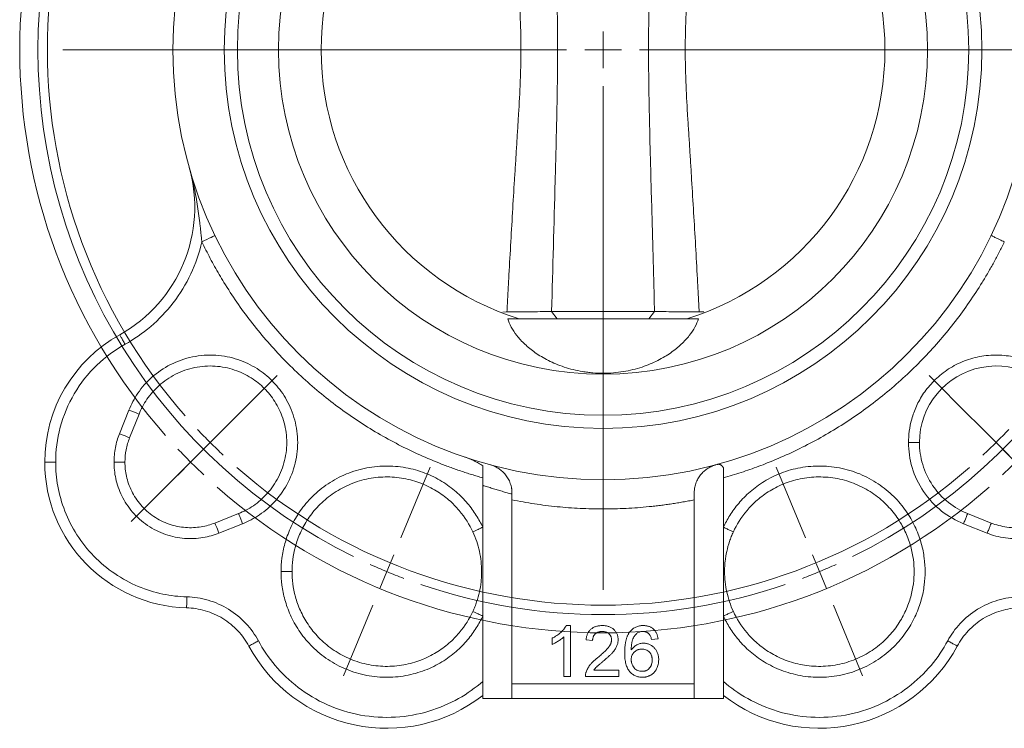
# Model space of a CAD drawing. Header units: millimetres. Extents: x 16 to 396, y -32 to 383.
# Tile 2 of 9: x 22 to 157, y 78 to 175. Entities that reach past the tile are written whole.
import ezdxf

# ---------------------------------------------------------------- set-up
doc = ezdxf.new("R2010")
doc.units = ezdxf.units.MM

# ---------------------------------------------------------------- blocks, each defined once
blk = doc.blocks.new('SW_CENTERMARKSYMBOL_2')
at = {"color": 0, "linetype": 'Continuous', "lineweight": 0}
for p, q in [((29.66, -71.6), (29.66, -69.1)), ((24.66, -71.6), (-44.44, -71.6)), ((29.66, -71.6), (27.16, -71.6)), ((29.66, -71.6), (29.66, -74.1)), ((29.66, -71.6), (32.16, -71.6)), ((34.66, -71.6), (103.76, -71.6)), ((29.66, -76.6), (29.66, -145.7)), ((-20.69, -121.95), (-15.03, -116.29)), ((80, -121.95), (74.35, -116.29)), ((-23.38, -124.63), (-18.78, -120.04)), ((82.69, -124.63), (78.09, -120.04)), ((-24.22, -125.48), (-22.46, -123.71)), ((83.54, -125.48), (81.77, -123.71)), ((-24.22, -125.48), (-25.99, -127.25)), ((83.54, -125.48), (85.31, -127.25)), ((-26.91, -128.17), (-25.14, -126.4)), ((86.23, -128.17), (84.46, -126.4)), ((-26.91, -128.17), (-28.68, -129.94)), ((-27.76, -129.02), (-33.42, -134.67)), ((1.91, -138.58), (5.93, -128.88)), ((57.4, -138.58), (53.38, -128.88)), ((-30.45, -131.7), (-35.04, -136.3)), ((0, -143.2), (0.96, -140.89)), ((59.32, -143.2), (58.36, -140.89)), ((0, -143.2), (-0.96, -145.51)), ((59.32, -143.2), (60.27, -145.51)), ((-1.91, -147.82), (-5.93, -157.52)), ((61.23, -147.82), (65.25, -157.52))]:
    blk.add_line(p, q, dxfattribs=at)
for radius, start, end in [(77.5, 116.1965, 243.8035), (77.5, 296.1965, 63.8035), (80, 138.581, 221.419), (76.2, 138.7596, 221.2404), (76.2, 223.1202, 225), (76.2, 315, 316.8798), (76.2, 225, 226.8798), (76.2, 313.1202, 315), (80, 223.2095, 225), (80, 225, 226.7905), (80, 313.2095, 315), (76.2, 228.7596, 311.2404), (80, 228.581, 311.419), (77.5, 245.6517, 247.5), (77.5, 292.5, 294.3483), (77.5, 247.5, 249.3483), (77.5, 290.6517, 292.5), (77.5, 251.1965, 288.8035)]:
    blk.add_arc((29.66, -71.6), radius, start, end, dxfattribs=at)

msp = doc.modelspace()

# ---------------------------------------------------------------- linework, layer by layer
at = {"color": 7, "linetype": 'Continuous', "lineweight": 15}
for p, q in [((89.15, 135.36), (88.59, 135.33)), ((96.06, 134.42), (95.28, 135.42)), ((95.28, 135.42), (109.39, 135.42)), ((109.39, 135.42), (108.61, 134.42)), ((116.16, 135.35), (115.52, 135.36)), ((89.27, 134.42), (115.4, 134.42)), ((37.31, 121.88), (36.01, 118.64)), ((38.7, 121.33), (37.41, 118.09)), ((118.83, 113.97), (118.83, 82.32)), ((85.83, 111.57), (85.83, 82.32)), ((89.83, 109.57), (89.83, 84.32)), ((114.83, 109.57), (114.83, 84.32)), ((49.1, 106.39), (52.34, 107.69)), ((152.32, 107.69), (155.57, 106.39)), ((49.66, 105), (52.9, 106.29)), ((151.77, 106.29), (155.01, 105)), ((97.85, 92.32), (97.27, 92.32)), ((97.85, 92.32), (97.85, 85.32)), ((95.33, 89.74), (95.33, 90.57)), ((96.95, 85.32), (96.95, 90.77)), ((109.87, 90.52), (108.98, 90.43)), ((100.9, 90.26), (100, 90.34)), ((97.85, 85.32), (96.95, 85.32)), ((104.49, 85.32), (99.91, 85.32)), ((101.06, 86.22), (104.49, 86.22)), ((104.49, 86.22), (104.49, 85.32)), ((114.83, 84.32), (89.83, 84.32)), ((89.83, 82.32), (85.83, 82.32)), ((114.83, 82.32), (89.83, 82.32)), ((118.83, 82.32), (114.83, 82.32))]:
    msp.add_line(p, q, dxfattribs=at)
at = {"color": 7, "linetype": 'Continuous', "lineweight": 15, "flags": 128}
for points in [[(49.12, 145.84), (49.08, 145.82), (48.98, 145.78), (48.81, 145.7), (48.59, 145.59), (48.32, 145.46), (48.01, 145.31), (47.67, 145.15), (47.32, 144.98)], [(49.66, 105), (49.55, 105.27), (49.44, 105.53), (49.35, 105.77), (49.26, 105.98), (49.19, 106.16), (49.14, 106.29), (49.11, 106.36), (49.1, 106.39)]]:
    msp.add_lwpolyline(points, dxfattribs=at)
at = {"color": 7, "linetype": 'Continuous', "lineweight": 15}
for radius in [59, 51.95, 50.15, 44.5]:
    msp.add_circle((102.33, 171.32), radius, dxfattribs=at)
for centre, radius, start, end in [((102.33, 171.32), 38.65, 107.3075, 252.6925), ((102.33, 171.32), 38.65, 287.3075, 72.6925), ((26.34, 149.72), 20, 299.0473, 15.8676), ((45.77, 114.75), 20, 119.0473, 180), ((156.22, 117.44), 10.5, 21.7504, 180), ((45.77, 114.75), 20, 180, 268.449), ((72.68, 99.72), 21.5, 208.3477, 307.7341), ((131.99, 99.72), 21.5, 232.2659, 331.6523)]:
    msp.add_arc(centre, radius, start, end, dxfattribs=at)
for points, knots in [([(89.15, 207.28), (89.19, 206.5), (89.27, 204.99), (89.44, 201.96), (89.65, 198.2), (89.91, 193.66), (90.14, 189.89), (90.33, 186.87), (90.47, 184.62), (90.61, 182.37), (90.79, 179.4), (90.93, 176.81), (91.02, 174.6), (91.05, 173.5), (91.07, 172.41), (91.07, 171.68), (91.07, 171.32)], [0, 0, 0, 0, 0.065046, 0.126442, 0.252805, 0.379038, 0.505039, 0.567896, 0.630603, 0.693106, 0.755316, 0.878487, 0.909197, 0.939385, 0.969776, 1, 1, 1, 1]), ([(95.28, 207.22), (95.43, 201.24), (95.6, 195.26), (95.84, 186.28), (95.92, 183.29), (96.05, 177.3), (96.1, 174.3), (96.1, 168.3), (96.05, 165.31), (95.92, 159.32), (95.84, 156.33), (95.6, 147.37), (95.43, 141.39), (95.28, 135.42)], [0, 0, 0, 0, 0.25, 0.25, 0.375, 0.375, 0.5, 0.5, 0.625, 0.625, 0.75, 0.75, 1, 1, 1, 1]), ([(109.39, 207.22), (109.35, 205.72), (109.28, 202.74), (109.11, 196.76), (108.94, 190.29), (108.78, 184.31), (108.67, 179.82), (108.59, 175.83), (108.56, 171.34), (108.59, 166.84), (108.67, 162.84), (108.77, 158.35), (108.93, 152.37), (109.11, 145.89), (109.28, 139.9), (109.35, 136.91), (109.39, 135.42)], [0, 0, 0, 0, 0.062515, 0.124863, 0.249734, 0.332998, 0.374645, 0.437154, 0.499751, 0.562379, 0.624948, 0.666645, 0.750007, 0.875008, 0.937526, 1, 1, 1, 1]), ([(115.52, 135.36), (115.47, 136.14), (115.39, 137.65), (115.23, 140.68), (115.02, 144.45), (114.75, 148.99), (114.52, 152.76), (114.34, 155.78), (114.2, 158.03), (114.05, 160.28), (113.87, 163.25), (113.71, 166.21), (113.62, 169.15), (113.59, 171.34), (113.62, 173.53), (113.71, 176.46), (113.88, 179.42), (114.06, 182.39), (114.2, 184.63), (114.34, 186.88), (114.53, 189.9), (114.76, 193.67), (115.02, 198.2), (115.23, 201.96), (115.39, 204.99), (115.47, 206.5), (115.52, 207.28)], [0, 0, 0, 0, 0.03254, 0.063252, 0.126466, 0.189614, 0.252645, 0.284089, 0.315458, 0.346725, 0.377844, 0.439458, 0.46992, 0.500241, 0.530554, 0.560999, 0.622559, 0.653644, 0.684873, 0.716206, 0.747616, 0.810581, 0.873664, 0.936813, 0.967494, 1, 1, 1, 1]), ([(91.07, 171.32), (91.07, 171.08), (91.07, 170.59), (91.06, 169.86), (91.04, 169.01), (91.02, 168.04), (90.93, 165.83), (90.79, 163.23), (90.61, 160.26), (90.47, 158.02), (90.33, 155.77), (90.14, 152.75), (89.91, 148.98), (89.65, 144.44), (89.44, 140.68), (89.27, 137.65), (89.19, 136.14), (89.15, 135.36)], [0, 0, 0, 0, 0.020175, 0.040329, 0.060656, 0.090852, 0.121575, 0.244751, 0.306949, 0.369436, 0.432133, 0.494982, 0.620975, 0.747204, 0.873563, 0.934955, 1, 1, 1, 1]), ([(47.32, 144.98), (47.3, 145.08), (47.28, 145.29), (47.25, 145.6), (47.21, 145.94), (47.17, 146.37), (47.11, 146.92), (47.01, 147.79), (46.87, 148.87), (46.69, 150.15), (46.47, 151.43), (46.26, 152.48), (46.07, 153.32), (45.91, 153.96), (45.75, 154.58), (45.64, 155), (45.58, 155.19)], [0, 0, 0, 0, 0.02897, 0.059504, 0.091574, 0.125154, 0.185139, 0.250225, 0.375376, 0.500337, 0.625175, 0.749989, 0.812423, 0.874894, 0.942397, 1, 1, 1, 1]), ([(155.55, 145.84), (155.55, 145.84), (155.59, 145.82), (155.76, 145.74), (155.9, 145.67), (156.25, 145.5), (156.47, 145.4), (156.91, 145.19), (157.14, 145.08), (157.35, 144.98)], [0, 0, 0, 0, 0.25, 0.25, 0.5, 0.5, 0.75, 0.75, 1, 1, 1, 1]), ([(36.78, 130.92), (37.99, 131.6), (39.18, 132.41), (41.42, 134.32), (42.47, 135.41), (44.33, 137.84), (45.14, 139.17), (46.47, 141.99), (46.97, 143.47), (47.32, 144.98)], [0, 0, 0, 0, 0.25, 0.25, 0.5, 0.5, 0.75, 0.75, 1, 1, 1, 1]), ([(85.83, 112.59), (85.58, 112.67), (85.07, 112.81), (84.31, 113.04), (83.55, 113.28), (82.8, 113.53), (82.05, 113.79), (81.3, 114.06), (80.55, 114.34), (79.06, 114.92), (76.83, 115.88), (73.92, 117.31), (71.07, 118.9), (67.38, 121.24), (63, 124.54), (59, 128.29), (56.06, 131.53), (54, 134.06), (52.09, 136.68), (50.68, 138.84), (49.69, 140.49), (49.06, 141.59), (48.46, 142.71), (47.87, 143.83), (47.5, 144.6), (47.32, 144.98)], [0, 0, 0, 0, 0.015333, 0.030659, 0.04598, 0.061299, 0.076618, 0.09194, 0.107267, 0.122603, 0.184935, 0.247277, 0.310321, 0.373374, 0.50014, 0.626888, 0.689905, 0.752931, 0.815219, 0.877518, 0.902023, 0.926513, 0.950999, 0.975491, 1, 1, 1, 1]), ([(157.35, 144.98), (157.24, 144.74), (157.01, 144.26), (156.65, 143.55), (156.29, 142.85), (155.91, 142.15), (155.53, 141.46), (155.13, 140.77), (154.73, 140.08), (153.9, 138.71), (152.58, 136.68), (150.67, 134.06), (148.61, 131.54), (145.68, 128.3), (141.68, 124.55), (137.3, 121.25), (133.6, 118.91), (130.76, 117.31), (127.84, 115.88), (125.47, 114.86), (123.67, 114.17), (122.48, 113.74), (121.27, 113.33), (120.06, 112.94), (119.24, 112.71), (118.83, 112.59)], [0, 0, 0, 0, 0.01531, 0.0306126, 0.0459103, 0.0612057, 0.0765015, 0.0918001, 0.1071043, 0.1224166, 0.1846796, 0.2469531, 0.3099542, 0.3729659, 0.4997033, 0.6264795, 0.6895382, 0.7526074, 0.814964, 0.8773311, 0.9018739, 0.9264015, 0.9509246, 0.9754539, 1, 1, 1, 1]), ([(95.28, 135.42), (94.91, 135.42), (94.5, 135.41), (93.59, 135.4), (93.08, 135.39), (92.03, 135.38), (91.48, 135.37), (90.62, 135.37), (90.33, 135.37), (89.74, 135.37), (89.45, 135.36), (89.15, 135.36)], [0, 0, 0, 0, 0.25, 0.25, 0.5, 0.5, 0.75, 0.75, 0.875, 0.875, 1, 1, 1, 1]), ([(115.52, 135.36), (114.92, 135.37), (114.34, 135.37), (113.2, 135.38), (112.64, 135.38), (111.59, 135.39), (111.1, 135.4), (110.18, 135.41), (109.76, 135.42), (109.39, 135.42)], [0, 0, 0, 0, 0.25, 0.25, 0.5, 0.5, 0.75, 0.75, 1, 1, 1, 1]), ([(115.4, 134.42), (115.3, 134.05), (115.14, 133.67), (114.73, 132.9), (114.47, 132.5), (114, 131.91), (113.83, 131.72), (113.47, 131.32), (113.27, 131.12), (112.63, 130.53), (112.16, 130.14), (111.36, 129.58), (111.08, 129.4), (110.48, 129.05), (110.17, 128.87), (109.17, 128.37), (108.46, 128.06), (107.28, 127.67), (106.86, 127.55), (106.01, 127.34), (105.57, 127.25), (104.68, 127.1), (104.22, 127.04), (103.28, 126.96), (102.81, 126.94), (101.87, 126.94), (101.4, 126.96), (100.69, 127.02), (100.46, 127.05), (100, 127.1), (99.77, 127.14), (99.09, 127.25), (98.66, 127.34), (97.81, 127.55), (97.39, 127.67), (96.21, 128.06), (95.49, 128.37), (94.5, 128.87), (94.18, 129.05), (93.59, 129.4), (93.31, 129.58), (92.51, 130.14), (92.04, 130.53), (91.4, 131.12), (91.21, 131.32), (90.84, 131.71), (90.67, 131.91), (90.2, 132.5), (89.94, 132.9), (89.53, 133.67), (89.37, 134.05), (89.27, 134.42)], [0, 0, 0, 0, 0.0625, 0.0625, 0.125, 0.125, 0.15625, 0.15625, 0.1875, 0.1875, 0.25, 0.25, 0.28125, 0.28125, 0.3125, 0.3125, 0.375, 0.375, 0.40625, 0.40625, 0.4375, 0.4375, 0.46875, 0.46875, 0.5, 0.5, 0.53125, 0.53125, 0.546875, 0.546875, 0.5625, 0.5625, 0.59375, 0.59375, 0.625, 0.625, 0.6875, 0.6875, 0.71875, 0.71875, 0.75, 0.75, 0.8125, 0.8125, 0.84375, 0.84375, 0.875, 0.875, 0.9375, 0.9375, 1, 1, 1, 1]), ([(36.78, 130.92), (36.7, 131.08), (36.6, 131.25), (36.43, 131.57), (36.34, 131.72), (36.2, 131.98), (36.14, 132.08), (36.07, 132.21), (36.06, 132.24), (36.06, 132.24)], [0, 0, 0, 0, 0.25, 0.25, 0.5, 0.5, 0.75, 0.75, 1, 1, 1, 1]), ([(27.27, 114.75), (27.27, 116.31), (27.47, 117.93), (28.32, 121.12), (28.97, 122.69), (30.67, 125.58), (31.73, 126.91), (34.1, 129.2), (35.42, 130.16), (36.78, 130.92)], [0, 0, 0, 0, 0.25, 0.25, 0.5, 0.5, 0.75, 0.75, 1, 1, 1, 1]), ([(52.9, 106.29), (53.68, 106.6), (54.46, 107.01), (55.99, 108.06), (56.73, 108.69), (58.07, 110.19), (58.67, 111.05), (59.63, 112.94), (59.99, 113.96), (60.42, 116.08), (60.5, 117.16), (60.36, 119.27), (60.15, 120.3), (59.51, 122.2), (59.08, 123.08), (58.09, 124.65), (57.53, 125.33), (56.35, 126.51), (55.66, 127.08), (54.1, 128.07), (53.22, 128.5), (51.31, 129.14), (50.29, 129.34), (48.17, 129.48), (47.09, 129.41), (44.98, 128.97), (43.95, 128.61), (42.07, 127.65), (41.21, 127.06), (39.71, 125.72), (39.07, 124.98), (38.03, 123.45), (37.62, 122.66), (37.31, 121.88)], [0, 0, 0, 0, 0.0625, 0.0625, 0.125, 0.125, 0.1875, 0.1875, 0.25, 0.25, 0.3125, 0.3125, 0.375, 0.375, 0.4375, 0.4375, 0.5, 0.5, 0.5625, 0.5625, 0.625, 0.625, 0.6875, 0.6875, 0.75, 0.75, 0.8125, 0.8125, 0.875, 0.875, 0.9375, 0.9375, 1, 1, 1, 1]), ([(167.36, 121.88), (167, 122.8), (166.48, 123.76), (165.4, 125.19), (164.98, 125.66), (164.04, 126.56), (163.51, 126.99), (162.34, 127.78), (161.7, 128.14), (160.32, 128.74), (159.58, 128.98), (158.03, 129.33), (157.23, 129.42), (155.59, 129.45), (154.76, 129.38), (153.14, 129.07), (152.35, 128.83), (150.84, 128.2), (150.12, 127.81), (148.81, 126.92), (148.22, 126.41), (147.16, 125.34), (146.69, 124.77), (145.9, 123.61), (145.57, 123.01), (145.03, 121.82), (144.82, 121.23), (144.34, 119.51), (144.22, 118.42), (144.22, 117.44)], [0, 0, 0, 0, 0.125, 0.125, 0.1875, 0.1875, 0.25, 0.25, 0.3125, 0.3125, 0.375, 0.375, 0.4375, 0.4375, 0.5, 0.5, 0.5625, 0.5625, 0.625, 0.625, 0.6875, 0.6875, 0.75, 0.75, 0.8125, 0.8125, 0.875, 0.875, 1, 1, 1, 1]), ([(38.7, 121.33), (38.97, 122.01), (39.33, 122.7), (40.24, 124.03), (40.8, 124.68), (42.11, 125.85), (42.87, 126.38), (44.52, 127.22), (45.41, 127.53), (47.26, 127.91), (48.21, 127.98), (50.06, 127.86), (50.96, 127.67), (52.62, 127.11), (53.39, 126.74), (54.76, 125.87), (55.36, 125.38), (56.39, 124.35), (56.89, 123.74), (57.75, 122.38), (58.13, 121.61), (58.69, 119.94), (58.87, 119.04), (58.99, 117.19), (58.93, 116.25), (58.55, 114.4), (58.23, 113.5), (57.39, 111.85), (56.87, 111.1), (55.7, 109.79), (55.05, 109.23), (53.71, 108.31), (53.02, 107.96), (52.34, 107.69)], [0, 0, 0, 0, 0.0625, 0.0625, 0.125, 0.125, 0.1875, 0.1875, 0.25, 0.25, 0.3125, 0.3125, 0.375, 0.375, 0.4375, 0.4375, 0.5, 0.5, 0.5625, 0.5625, 0.625, 0.625, 0.6875, 0.6875, 0.75, 0.75, 0.8125, 0.8125, 0.875, 0.875, 0.9375, 0.9375, 1, 1, 1, 1]), ([(37.31, 121.88), (37.47, 121.82), (37.65, 121.75), (37.99, 121.61), (38.16, 121.55), (38.43, 121.44), (38.53, 121.39), (38.67, 121.34), (38.7, 121.33), (38.7, 121.33)], [0, 0, 0, 0, 0.25, 0.25, 0.5, 0.5, 0.75, 0.75, 1, 1, 1, 1]), ([(36.01, 118.64), (35.77, 118.03), (35.58, 117.39), (35.33, 116.08), (35.27, 115.41), (35.27, 114.75)], [0, 0, 0, 0, 0.5, 0.5, 1, 1, 1, 1]), ([(37.41, 118.09), (37.41, 118.09), (37.38, 118.1), (37.24, 118.15), (37.13, 118.19), (36.86, 118.3), (36.7, 118.37), (36.35, 118.51), (36.18, 118.58), (36.01, 118.64)], [0, 0, 0, 0, 0.25, 0.25, 0.5, 0.5, 0.75, 0.75, 1, 1, 1, 1]), ([(36.77, 114.75), (36.77, 115.32), (36.82, 115.89), (37.04, 117.01), (37.2, 117.56), (37.41, 118.09)], [0, 0, 0, 0, 0.5, 0.5, 1, 1, 1, 1]), ([(155.01, 105), (155.76, 104.7), (156.6, 104.46), (158.44, 104.22), (159.43, 104.21), (161.49, 104.52), (162.55, 104.84), (164.56, 105.83), (165.51, 106.51), (167.14, 108.14), (167.82, 109.09), (168.81, 111.11), (169.13, 112.16), (169.44, 114.22), (169.43, 115.22), (169.19, 117.06), (168.95, 117.89), (168.66, 118.64)], [0, 0, 0, 0, 0.125, 0.125, 0.25, 0.25, 0.375, 0.375, 0.5, 0.5, 0.625, 0.625, 0.75, 0.75, 0.875, 0.875, 1, 1, 1, 1]), ([(167.26, 118.09), (167.52, 117.45), (167.72, 116.73), (167.93, 115.15), (167.94, 114.3), (167.67, 112.53), (167.4, 111.63), (166.55, 109.9), (165.97, 109.09), (164.57, 107.69), (163.75, 107.11), (162.03, 106.26), (161.12, 105.98), (159.36, 105.72), (158.5, 105.72), (156.93, 105.93), (156.21, 106.14), (155.57, 106.39)], [0, 0, 0, 0, 0.125, 0.125, 0.25, 0.25, 0.375, 0.375, 0.5, 0.5, 0.625, 0.625, 0.75, 0.75, 0.875, 0.875, 1, 1, 1, 1]), ([(144.22, 117.44), (144.22, 116.32), (144.38, 115.14), (145.06, 112.85), (145.59, 111.72), (146.97, 109.69), (147.82, 108.78), (149.7, 107.29), (150.73, 106.71), (151.77, 106.29)], [0, 0, 0, 0, 0.25, 0.25, 0.5, 0.5, 0.75, 0.75, 1, 1, 1, 1]), ([(144.22, 117.44), (144.39, 117.44), (144.58, 117.44), (144.95, 117.44), (145.13, 117.44), (145.42, 117.44), (145.54, 117.44), (145.68, 117.44), (145.72, 117.44), (145.72, 117.44)], [0, 0, 0, 0, 0.25, 0.25, 0.5, 0.5, 0.75, 0.75, 1, 1, 1, 1]), ([(152.32, 107.69), (151.41, 108.05), (150.51, 108.56), (148.87, 109.86), (148.13, 110.66), (146.92, 112.44), (146.46, 113.42), (145.86, 115.43), (145.72, 116.46), (145.72, 117.44)], [0, 0, 0, 0, 0.25, 0.25, 0.5, 0.5, 0.75, 0.75, 1, 1, 1, 1]), ([(83.37, 115.45), (83.45, 115.42), (83.66, 115.35), (84.09, 115.18), (84.54, 114.98), (84.95, 114.77), (85.26, 114.6), (85.55, 114.42), (85.74, 114.29), (85.83, 114.23)], [0, 0, 0, 0, 0.091411, 0.250418, 0.499917, 0.631889, 0.749387, 0.880384, 1, 1, 1, 1]), ([(25.77, 114.75), (25.77, 114.75), (25.8, 114.75), (25.94, 114.75), (26.06, 114.75), (26.35, 114.75), (26.53, 114.75), (26.9, 114.75), (27.09, 114.75), (27.27, 114.75)], [0, 0, 0, 0, 0.25, 0.25, 0.5, 0.5, 0.75, 0.75, 1, 1, 1, 1]), ([(45.26, 96.26), (44.19, 96.29), (43.08, 96.41), (40.84, 96.88), (39.7, 97.23), (37.49, 98.16), (36.4, 98.75), (34.35, 100.14), (33.38, 100.95), (31.63, 102.75), (30.85, 103.73), (29.52, 105.82), (28.96, 106.92), (28.09, 109.16), (27.77, 110.31), (27.36, 112.56), (27.27, 113.68), (27.27, 114.75)], [0, 0, 0, 0, 0.125, 0.125, 0.25, 0.25, 0.375, 0.375, 0.5, 0.5, 0.625, 0.625, 0.75, 0.75, 0.875, 0.875, 1, 1, 1, 1]), ([(35.27, 114.75), (35.27, 114.03), (35.34, 113.26), (35.69, 111.7), (35.96, 110.9), (36.72, 109.34), (37.22, 108.58), (38.41, 107.2), (39.11, 106.58), (40.64, 105.54), (41.48, 105.12), (43.21, 104.53), (44.09, 104.35), (45.82, 104.22), (46.66, 104.26), (48.25, 104.52), (48.98, 104.73), (49.66, 105)], [0, 0, 0, 0, 0.125, 0.125, 0.25, 0.25, 0.375, 0.375, 0.5, 0.5, 0.625, 0.625, 0.75, 0.75, 0.875, 0.875, 1, 1, 1, 1]), ([(35.27, 114.75), (35.44, 114.75), (35.63, 114.75), (36, 114.75), (36.18, 114.75), (36.47, 114.75), (36.59, 114.75), (36.73, 114.75), (36.77, 114.75), (36.77, 114.75)], [0, 0, 0, 0, 0.25, 0.25, 0.5, 0.5, 0.75, 0.75, 1, 1, 1, 1]), ([(49.1, 106.39), (48.52, 106.16), (47.89, 105.98), (46.54, 105.76), (45.81, 105.72), (44.33, 105.83), (43.57, 105.99), (42.09, 106.5), (41.38, 106.85), (40.06, 107.75), (39.46, 108.28), (38.44, 109.47), (38.02, 110.11), (37.36, 111.45), (37.13, 112.13), (36.83, 113.47), (36.77, 114.13), (36.77, 114.75)], [0, 0, 0, 0, 0.125, 0.125, 0.25, 0.25, 0.375, 0.375, 0.5, 0.5, 0.625, 0.625, 0.75, 0.75, 0.875, 0.875, 1, 1, 1, 1]), ([(85.83, 105.81), (85.59, 106.35), (85.29, 106.89), (84.6, 107.99), (84.2, 108.55), (83.28, 109.63), (82.76, 110.17), (81.59, 111.18), (80.94, 111.66), (79.51, 112.54), (78.73, 112.92), (77.07, 113.57), (76.19, 113.82), (74.35, 114.15), (73.4, 114.23), (71.47, 114.2), (70.51, 114.09), (68.61, 113.67), (67.68, 113.37), (65.92, 112.59), (65.09, 112.11), (63.57, 111.04), (62.87, 110.44), (61.63, 109.16), (61.09, 108.48), (60.16, 107.09), (59.77, 106.38), (59.14, 104.96), (58.89, 104.26), (58.51, 102.89), (58.38, 102.22), (58.21, 100.93), (58.18, 100.31), (58.18, 99.72)], [0, 0, 0, 0, 0.0625, 0.0625, 0.125, 0.125, 0.1875, 0.1875, 0.25, 0.25, 0.3125, 0.3125, 0.375, 0.375, 0.4375, 0.4375, 0.5, 0.5, 0.5625, 0.5625, 0.625, 0.625, 0.6875, 0.6875, 0.75, 0.75, 0.8125, 0.8125, 0.875, 0.875, 0.9375, 0.9375, 1, 1, 1, 1]), ([(85.83, 111.57), (85.83, 111.61), (85.83, 111.69), (85.83, 111.82), (85.83, 111.95), (85.83, 112.11), (85.83, 112.32), (85.83, 112.62), (85.83, 112.97), (85.83, 113.32), (85.83, 113.62), (85.83, 113.87), (85.83, 114.07), (85.83, 114.18), (85.83, 114.23)], [0, 0, 0, 0, 0.031525, 0.062838, 0.09407, 0.125351, 0.18755, 0.251035, 0.370552, 0.501213, 0.621247, 0.75101, 0.871688, 1, 1, 1, 1]), ([(89.83, 110.52), (89.83, 110.57), (89.83, 110.67), (89.82, 110.83), (89.81, 110.99), (89.79, 111.14), (89.75, 111.37), (89.67, 111.66), (89.56, 112), (89.41, 112.32), (89.19, 112.71), (88.87, 113.15), (88.43, 113.58), (88.03, 113.87), (87.69, 114.06), (87.45, 114.18), (87.17, 114.29), (86.99, 114.35), (86.88, 114.38)], [0, 0, 0, 0, 0.02431, 0.04894, 0.073922, 0.099285, 0.125057, 0.186243, 0.250515, 0.311156, 0.375202, 0.500473, 0.624722, 0.749517, 0.808437, 0.874772, 0.926888, 1, 1, 1, 1]), ([(117.79, 114.38), (117.73, 114.36), (117.62, 114.33), (117.47, 114.28), (117.35, 114.23), (117.18, 114.16), (116.98, 114.06), (116.64, 113.87), (116.24, 113.58), (115.8, 113.15), (115.48, 112.71), (115.26, 112.32), (115.11, 112), (114.99, 111.66), (114.91, 111.33), (114.87, 111.04), (114.84, 110.78), (114.84, 110.61), (114.83, 110.52)], [0, 0, 0, 0, 0.039181, 0.073115, 0.101802, 0.125241, 0.191571, 0.250497, 0.375293, 0.499545, 0.624817, 0.688858, 0.749506, 0.813773, 0.874965, 0.91768, 0.959312, 1, 1, 1, 1]), ([(118.83, 113.97), (118.82, 113.99), (118.79, 114.04), (118.74, 114.11), (118.7, 114.17), (118.63, 114.24), (118.54, 114.32), (118.43, 114.39), (118.31, 114.43), (118.2, 114.45), (118.08, 114.45), (118.01, 114.44), (117.97, 114.43)], [0, 0, 0, 0, 0.0616055, 0.1235223, 0.1860006, 0.249284, 0.3729396, 0.4994306, 0.6230694, 0.7493879, 0.8736716, 1, 1, 1, 1]), ([(118.83, 93.63), (119.08, 93.09), (119.37, 92.54), (120.07, 91.44), (120.47, 90.89), (121.39, 89.8), (121.91, 89.27), (123.08, 88.25), (123.73, 87.77), (125.16, 86.9), (125.94, 86.51), (127.6, 85.87), (128.48, 85.62), (130.32, 85.29), (131.27, 85.2), (133.19, 85.24), (134.16, 85.35), (136.06, 85.77), (136.99, 86.07), (138.74, 86.85), (139.58, 87.32), (141.1, 88.4), (141.8, 89), (143.04, 90.28), (143.58, 90.96), (144.51, 92.35), (144.9, 93.06), (145.53, 94.47), (145.78, 95.18), (146.16, 96.55), (146.29, 97.22), (146.46, 98.51), (146.49, 99.13), (146.49, 100.31), (146.46, 100.93), (146.29, 102.22), (146.16, 102.89), (145.78, 104.26), (145.53, 104.96), (144.9, 106.38), (144.51, 107.09), (143.58, 108.48), (143.04, 109.16), (141.8, 110.44), (141.1, 111.04), (139.58, 112.11), (138.74, 112.59), (136.99, 113.37), (136.06, 113.67), (134.16, 114.09), (133.19, 114.2), (131.27, 114.23), (130.32, 114.15), (128.48, 113.82), (127.6, 113.57), (125.94, 112.92), (125.16, 112.54), (123.73, 111.66), (123.08, 111.18), (121.91, 110.17), (121.39, 109.63), (120.47, 108.55), (120.07, 107.99), (119.37, 106.89), (119.08, 106.35), (118.83, 105.81)], [0, 0, 0, 0, 0.03125, 0.03125, 0.0625, 0.0625, 0.09375, 0.09375, 0.125, 0.125, 0.15625, 0.15625, 0.1875, 0.1875, 0.21875, 0.21875, 0.25, 0.25, 0.28125, 0.28125, 0.3125, 0.3125, 0.34375, 0.34375, 0.375, 0.375, 0.40625, 0.40625, 0.4375, 0.4375, 0.46875, 0.46875, 0.5, 0.5, 0.53125, 0.53125, 0.5625, 0.5625, 0.59375, 0.59375, 0.625, 0.625, 0.65625, 0.65625, 0.6875, 0.6875, 0.71875, 0.71875, 0.75, 0.75, 0.78125, 0.78125, 0.8125, 0.8125, 0.84375, 0.84375, 0.875, 0.875, 0.90625, 0.90625, 0.9375, 0.9375, 0.96875, 0.96875, 1, 1, 1, 1]), ([(59.68, 99.72), (59.68, 100.78), (59.8, 101.94), (60.31, 103.79), (60.54, 104.42), (61.11, 105.69), (61.46, 106.33), (62.29, 107.57), (62.78, 108.18), (63.88, 109.33), (64.51, 109.87), (65.88, 110.83), (66.62, 111.26), (68.2, 111.95), (69.03, 112.23), (70.73, 112.6), (71.6, 112.7), (73.32, 112.73), (74.18, 112.66), (75.82, 112.36), (76.62, 112.13), (78.11, 111.56), (78.8, 111.21), (80.08, 110.43), (80.67, 110), (81.72, 109.09), (82.18, 108.61), (83.42, 107.15), (84.03, 106.14), (84.47, 105.18)], [0, 0, 0, 0, 0.125, 0.125, 0.1875, 0.1875, 0.25, 0.25, 0.3125, 0.3125, 0.375, 0.375, 0.4375, 0.4375, 0.5, 0.5, 0.5625, 0.5625, 0.625, 0.625, 0.6875, 0.6875, 0.75, 0.75, 0.8125, 0.8125, 0.875, 0.875, 1, 1, 1, 1]), ([(120.2, 105.18), (120.64, 106.14), (121.25, 107.15), (122.48, 108.61), (122.95, 109.09), (124, 110), (124.59, 110.43), (125.87, 111.21), (126.56, 111.56), (128.05, 112.13), (128.84, 112.36), (130.49, 112.66), (131.35, 112.73), (133.07, 112.7), (133.94, 112.6), (135.64, 112.23), (136.47, 111.95), (138.05, 111.26), (138.79, 110.83), (140.16, 109.87), (140.78, 109.33), (141.89, 108.18), (142.38, 107.57), (143.21, 106.33), (143.56, 105.69), (144.13, 104.42), (144.35, 103.79), (144.86, 101.94), (144.99, 100.78), (144.99, 99.72)], [0, 0, 0, 0, 0.125, 0.125, 0.1875, 0.1875, 0.25, 0.25, 0.3125, 0.3125, 0.375, 0.375, 0.4375, 0.4375, 0.5, 0.5, 0.5625, 0.5625, 0.625, 0.625, 0.6875, 0.6875, 0.75, 0.75, 0.8125, 0.8125, 0.875, 0.875, 1, 1, 1, 1]), ([(89.83, 110.38), (89.61, 110.43), (89.16, 110.55), (88.49, 110.74), (87.82, 110.94), (87.16, 111.14), (86.5, 111.35), (86.05, 111.49), (85.83, 111.57)], [0, 0, 0, 0, 0.167678, 0.334943, 0.501803, 0.668261, 0.834325, 1, 1, 1, 1]), ([(89.83, 109.57), (89.83, 109.64), (89.83, 109.76), (89.83, 109.95), (89.83, 110.14), (89.83, 110.33), (89.83, 110.46), (89.83, 110.52)], [0, 0, 0, 0, 0.200461, 0.400269, 0.599846, 0.799616, 1, 1, 1, 1]), ([(114.83, 109.57), (114.58, 109.52), (114.06, 109.42), (113.29, 109.28), (112.52, 109.15), (111.74, 109.02), (110.97, 108.91), (110.19, 108.81), (109.41, 108.72), (107.85, 108.55), (105.49, 108.37), (102.33, 108.29), (99.18, 108.37), (96.56, 108.57), (94.48, 108.8), (92.92, 109.02), (91.37, 109.27), (90.35, 109.47), (89.83, 109.57)], [0, 0, 0, 0, 0.0311883, 0.0623627, 0.0935281, 0.1246892, 0.155851, 0.1870183, 0.2181958, 0.2493885, 0.3746854, 0.5000024, 0.6252993, 0.7506163, 0.8129778, 0.8753031, 0.937631, 1, 1, 1, 1]), ([(114.83, 110.52), (114.83, 110.46), (114.83, 110.34), (114.83, 110.17), (114.83, 110.01), (114.83, 109.85), (114.83, 109.71), (114.83, 109.62), (114.83, 109.57)], [0, 0, 0, 0, 0.1927001, 0.3746923, 0.5461824, 0.7073993, 0.8585873, 1, 1, 1, 1]), ([(52.34, 107.69), (52.34, 107.69), (52.36, 107.66), (52.41, 107.52), (52.45, 107.41), (52.56, 107.14), (52.63, 106.98), (52.76, 106.63), (52.83, 106.46), (52.9, 106.29)], [0, 0, 0, 0, 0.25, 0.25, 0.5, 0.5, 0.75, 0.75, 1, 1, 1, 1]), ([(151.77, 106.29), (151.83, 106.46), (151.91, 106.63), (152.04, 106.98), (152.11, 107.14), (152.22, 107.41), (152.26, 107.52), (152.31, 107.66), (152.32, 107.69), (152.32, 107.69)], [0, 0, 0, 0, 0.25, 0.25, 0.5, 0.5, 0.75, 0.75, 1, 1, 1, 1]), ([(85.83, 105.81), (85.67, 105.74), (85.5, 105.66), (85.17, 105.5), (85, 105.43), (84.74, 105.3), (84.64, 105.26), (84.5, 105.19), (84.47, 105.18), (84.47, 105.18)], [0, 0, 0, 0, 0.25, 0.25, 0.5, 0.5, 0.75, 0.75, 1, 1, 1, 1]), ([(120.2, 105.18), (120.2, 105.18), (120.17, 105.19), (120.03, 105.26), (119.93, 105.3), (119.66, 105.43), (119.5, 105.5), (119.17, 105.66), (118.99, 105.74), (118.83, 105.81)], [0, 0, 0, 0, 0.25, 0.25, 0.5, 0.5, 0.75, 0.75, 1, 1, 1, 1]), ([(155.57, 106.39), (155.57, 106.39), (155.56, 106.36), (155.5, 106.23), (155.46, 106.12), (155.35, 105.85), (155.28, 105.68), (155.15, 105.34), (155.08, 105.16), (155.01, 105)], [0, 0, 0, 0, 0.25, 0.25, 0.5, 0.5, 0.75, 0.75, 1, 1, 1, 1]), ([(84.47, 105.18), (84.67, 104.75), (84.85, 104.31), (85.15, 103.42), (85.27, 102.97), (85.47, 102.05), (85.55, 101.59), (85.65, 100.67), (85.68, 100.2), (85.68, 99.72)], [0, 0, 0, 0, 0.25, 0.25, 0.5, 0.5, 0.75, 0.75, 1, 1, 1, 1]), ([(118.99, 99.72), (118.99, 99.96), (119, 100.2), (119.02, 100.67), (119.04, 100.9), (119.12, 101.6), (119.2, 102.05), (119.39, 102.96), (119.52, 103.41), (119.74, 104.08), (119.83, 104.31), (120, 104.75), (120.1, 104.97), (120.2, 105.18)], [0, 0, 0, 0, 0.125, 0.125, 0.25, 0.25, 0.5, 0.5, 0.75, 0.75, 0.875, 0.875, 1, 1, 1, 1]), ([(58.18, 99.72), (58.35, 99.72), (58.54, 99.72), (58.91, 99.72), (59.09, 99.72), (59.38, 99.72), (59.5, 99.72), (59.64, 99.72), (59.68, 99.72), (59.68, 99.72)], [0, 0, 0, 0, 0.25, 0.25, 0.5, 0.5, 0.75, 0.75, 1, 1, 1, 1]), ([(58.18, 99.72), (58.18, 99.13), (58.21, 98.51), (58.38, 97.22), (58.51, 96.55), (58.89, 95.18), (59.14, 94.47), (59.77, 93.06), (60.16, 92.35), (61.09, 90.96), (61.63, 90.28), (62.87, 89), (63.57, 88.4), (65.09, 87.32), (65.92, 86.85), (67.68, 86.07), (68.61, 85.77), (70.51, 85.35), (71.47, 85.24), (73.4, 85.2), (74.35, 85.29), (76.19, 85.62), (77.07, 85.87), (78.73, 86.51), (79.51, 86.9), (80.94, 87.77), (81.59, 88.25), (82.76, 89.27), (83.28, 89.8), (84.2, 90.89), (84.6, 91.44), (85.29, 92.54), (85.59, 93.09), (85.83, 93.63)], [0, 0, 0, 0, 0.0625, 0.0625, 0.125, 0.125, 0.1875, 0.1875, 0.25, 0.25, 0.3125, 0.3125, 0.375, 0.375, 0.4375, 0.4375, 0.5, 0.5, 0.5625, 0.5625, 0.625, 0.625, 0.6875, 0.6875, 0.75, 0.75, 0.8125, 0.8125, 0.875, 0.875, 0.9375, 0.9375, 1, 1, 1, 1]), ([(84.47, 94.26), (84.03, 93.3), (83.42, 92.29), (82.18, 90.83), (81.72, 90.35), (80.67, 89.44), (80.08, 89.01), (78.8, 88.23), (78.11, 87.88), (76.62, 87.3), (75.82, 87.08), (74.18, 86.78), (73.32, 86.71), (71.6, 86.73), (70.73, 86.84), (69.03, 87.21), (68.2, 87.48), (66.62, 88.18), (65.88, 88.61), (64.51, 89.57), (63.88, 90.11), (62.78, 91.26), (62.29, 91.87), (61.46, 93.11), (61.11, 93.75), (60.54, 95.02), (60.31, 95.65), (59.8, 97.49), (59.68, 98.66), (59.68, 99.72)], [0, 0, 0, 0, 0.125, 0.125, 0.1875, 0.1875, 0.25, 0.25, 0.3125, 0.3125, 0.375, 0.375, 0.4375, 0.4375, 0.5, 0.5, 0.5625, 0.5625, 0.625, 0.625, 0.6875, 0.6875, 0.75, 0.75, 0.8125, 0.8125, 0.875, 0.875, 1, 1, 1, 1]), ([(85.68, 99.72), (85.68, 99.48), (85.67, 99.24), (85.64, 98.77), (85.62, 98.53), (85.55, 97.84), (85.47, 97.38), (85.27, 96.48), (85.15, 96.02), (84.92, 95.35), (84.84, 95.13), (84.67, 94.69), (84.57, 94.47), (84.47, 94.26)], [0, 0, 0, 0, 0.125, 0.125, 0.25, 0.25, 0.5, 0.5, 0.75, 0.75, 0.875, 0.875, 1, 1, 1, 1]), ([(120.2, 94.26), (119.99, 94.69), (119.82, 95.13), (119.52, 96.02), (119.4, 96.47), (119.2, 97.38), (119.12, 97.84), (119.02, 98.77), (118.99, 99.24), (118.99, 99.72)], [0, 0, 0, 0, 0.25, 0.25, 0.5, 0.5, 0.75, 0.75, 1, 1, 1, 1]), ([(144.99, 99.72), (144.99, 98.66), (144.86, 97.49), (144.35, 95.65), (144.13, 95.02), (143.56, 93.75), (143.21, 93.11), (142.38, 91.87), (141.89, 91.26), (140.78, 90.11), (140.16, 89.57), (138.79, 88.61), (138.05, 88.18), (136.47, 87.48), (135.64, 87.21), (133.94, 86.84), (133.07, 86.73), (131.35, 86.71), (130.49, 86.78), (128.84, 87.08), (128.05, 87.3), (126.56, 87.88), (125.87, 88.23), (124.59, 89.01), (124, 89.44), (122.95, 90.35), (122.48, 90.83), (121.25, 92.29), (120.64, 93.3), (120.2, 94.26)], [0, 0, 0, 0, 0.125, 0.125, 0.1875, 0.1875, 0.25, 0.25, 0.3125, 0.3125, 0.375, 0.375, 0.4375, 0.4375, 0.5, 0.5, 0.5625, 0.5625, 0.625, 0.625, 0.6875, 0.6875, 0.75, 0.75, 0.8125, 0.8125, 0.875, 0.875, 1, 1, 1, 1]), ([(45.22, 94.76), (45.22, 94.76), (45.23, 94.79), (45.23, 94.94), (45.23, 95.05), (45.24, 95.34), (45.25, 95.52), (45.26, 95.89), (45.26, 96.08), (45.26, 96.26)], [0, 0, 0, 0, 0.25, 0.25, 0.5, 0.5, 0.75, 0.75, 1, 1, 1, 1]), ([(55.07, 90.22), (54.62, 91.07), (54.04, 91.88), (52.66, 93.36), (51.86, 94.02), (50.1, 95.1), (49.15, 95.51), (47.21, 96.08), (46.22, 96.23), (45.26, 96.26)], [0, 0, 0, 0, 0.25, 0.25, 0.5, 0.5, 0.75, 0.75, 1, 1, 1, 1]), ([(159.4, 96.26), (158.44, 96.23), (157.45, 96.08), (155.51, 95.51), (154.57, 95.1), (152.81, 94.02), (152.01, 93.36), (150.63, 91.88), (150.05, 91.07), (149.59, 90.22)], [0, 0, 0, 0, 0.25, 0.25, 0.5, 0.5, 0.75, 0.75, 1, 1, 1, 1]), ([(45.22, 94.76), (46.06, 94.74), (46.92, 94.61), (48.61, 94.11), (49.43, 93.75), (50.96, 92.81), (51.65, 92.24), (52.85, 90.95), (53.36, 90.24), (53.75, 89.51)], [0, 0, 0, 0, 0.25, 0.25, 0.5, 0.5, 0.75, 0.75, 1, 1, 1, 1]), ([(150.91, 89.51), (151.31, 90.24), (151.81, 90.95), (153.02, 92.24), (153.71, 92.81), (155.24, 93.75), (156.06, 94.11), (157.75, 94.61), (158.61, 94.74), (159.44, 94.76)], [0, 0, 0, 0, 0.25, 0.25, 0.5, 0.5, 0.75, 0.75, 1, 1, 1, 1]), ([(84.47, 94.26), (84.47, 94.26), (84.5, 94.24), (84.64, 94.18), (84.74, 94.13), (85, 94.01), (85.17, 93.94), (85.5, 93.78), (85.67, 93.7), (85.83, 93.63)], [0, 0, 0, 0, 0.25, 0.25, 0.5, 0.5, 0.75, 0.75, 1, 1, 1, 1]), ([(118.83, 93.63), (118.99, 93.7), (119.17, 93.78), (119.5, 93.94), (119.66, 94.01), (119.93, 94.13), (120.03, 94.18), (120.17, 94.24), (120.2, 94.26), (120.2, 94.26)], [0, 0, 0, 0, 0.25, 0.25, 0.5, 0.5, 0.75, 0.75, 1, 1, 1, 1]), ([(95.33, 90.57), (95.45, 90.63), (95.67, 90.74), (95.98, 90.94), (96.27, 91.15), (96.54, 91.38), (96.78, 91.61), (96.98, 91.85), (97.14, 92.08), (97.23, 92.24), (97.27, 92.32)], [0, 0, 0, 0, 0.142657, 0.281169, 0.416977, 0.550852, 0.678364, 0.795032, 0.901998, 1, 1, 1, 1]), ([(100, 90.34), (100.01, 90.42), (100.03, 90.58), (100.07, 90.8), (100.13, 91), (100.21, 91.19), (100.3, 91.37), (100.41, 91.53), (100.53, 91.68), (100.67, 91.82), (100.82, 91.93), (100.99, 92.04), (101.17, 92.13), (101.36, 92.2), (101.56, 92.25), (101.78, 92.29), (102.01, 92.31), (102.16, 92.32), (102.24, 92.32)], [0, 0, 0, 0, 0.070675, 0.137493, 0.201473, 0.262869, 0.32255, 0.380737, 0.43822, 0.495487, 0.553484, 0.611346, 0.670644, 0.731587, 0.794183, 0.859445, 0.928208, 1, 1, 1, 1]), ([(102.24, 92.32), (102.33, 92.32), (102.48, 92.32), (102.71, 92.29), (102.93, 92.24), (103.13, 92.18), (103.33, 92.11), (103.5, 92.01), (103.67, 91.9), (103.82, 91.77), (103.96, 91.62), (104.07, 91.47), (104.17, 91.31), (104.26, 91.14), (104.32, 90.97), (104.36, 90.78), (104.39, 90.59), (104.4, 90.45), (104.4, 90.39)], [0, 0, 0, 0, 0.074712, 0.145539, 0.213339, 0.278615, 0.342094, 0.40389, 0.465063, 0.526577, 0.587328, 0.64638, 0.704345, 0.761672, 0.819418, 0.878039, 0.937796, 1, 1, 1, 1]), ([(106.06, 91.52), (106.12, 91.59), (106.23, 91.71), (106.42, 91.88), (106.62, 92.01), (106.84, 92.13), (107.07, 92.21), (107.32, 92.28), (107.58, 92.31), (107.76, 92.32), (107.85, 92.32)], [0, 0, 0, 0, 0.125625, 0.247619, 0.368528, 0.488104, 0.609878, 0.735382, 0.864448, 1, 1, 1, 1]), ([(107.85, 92.32), (107.92, 92.32), (108.05, 92.32), (108.25, 92.29), (108.44, 92.25), (108.62, 92.2), (108.78, 92.14), (108.94, 92.05), (109.09, 91.96), (109.23, 91.84), (109.36, 91.72), (109.47, 91.58), (109.57, 91.43), (109.66, 91.27), (109.74, 91.1), (109.8, 90.92), (109.84, 90.73), (109.86, 90.59), (109.87, 90.52)], [0, 0, 0, 0, 0.068499, 0.134572, 0.198208, 0.259784, 0.319951, 0.379508, 0.438814, 0.498497, 0.558182, 0.617438, 0.677522, 0.737959, 0.80033, 0.86409, 0.930622, 1, 1, 1, 1]), ([(96.95, 90.77), (96.9, 90.72), (96.79, 90.62), (96.61, 90.47), (96.41, 90.33), (96.19, 90.18), (95.96, 90.05), (95.74, 89.93), (95.54, 89.82), (95.4, 89.77), (95.33, 89.74)], [0, 0, 0, 0, 0.11167, 0.232094, 0.362743, 0.502558, 0.641525, 0.771098, 0.890162, 1, 1, 1, 1]), ([(102.22, 91.51), (102.18, 91.51), (102.08, 91.51), (101.94, 91.49), (101.81, 91.47), (101.68, 91.43), (101.57, 91.38), (101.46, 91.33), (101.36, 91.26), (101.26, 91.18), (101.18, 91.09), (101.1, 91), (101.04, 90.89), (100.99, 90.78), (100.95, 90.66), (100.92, 90.53), (100.9, 90.4), (100.9, 90.3), (100.9, 90.26)], [0, 0, 0, 0, 0.070696, 0.138358, 0.20337, 0.2657, 0.327256, 0.386512, 0.445858, 0.505173, 0.56378, 0.622343, 0.680824, 0.739795, 0.800801, 0.864239, 0.930631, 1, 1, 1, 1]), ([(103.5, 90.38), (103.5, 90.42), (103.5, 90.5), (103.48, 90.61), (103.45, 90.72), (103.41, 90.82), (103.37, 90.92), (103.3, 91.01), (103.23, 91.1), (103.15, 91.18), (103.06, 91.26), (102.96, 91.33), (102.85, 91.39), (102.74, 91.43), (102.62, 91.47), (102.49, 91.49), (102.36, 91.51), (102.27, 91.51), (102.22, 91.51)], [0, 0, 0, 0, 0.061762, 0.121174, 0.179421, 0.236843, 0.294322, 0.353191, 0.412721, 0.474522, 0.537057, 0.599591, 0.662367, 0.725246, 0.790316, 0.857724, 0.927232, 1, 1, 1, 1]), ([(105.3, 88.6), (105.3, 88.68), (105.3, 88.84), (105.31, 89.08), (105.32, 89.31), (105.34, 89.53), (105.37, 89.75), (105.4, 89.95), (105.44, 90.15), (105.48, 90.33), (105.53, 90.51), (105.59, 90.68), (105.65, 90.84), (105.72, 91), (105.8, 91.14), (105.88, 91.28), (105.96, 91.41), (106.03, 91.48), (106.06, 91.52)], [0, 0, 0, 0, 0.080034, 0.157854, 0.232564, 0.304731, 0.374384, 0.441663, 0.506048, 0.568692, 0.628715, 0.687238, 0.743227, 0.797567, 0.850239, 0.901629, 0.951067, 1, 1, 1, 1]), ([(107.03, 91.3), (106.97, 91.26), (106.85, 91.16), (106.69, 90.97), (106.55, 90.76), (106.45, 90.56), (106.38, 90.38), (106.33, 90.23), (106.29, 90.06), (106.26, 89.87), (106.23, 89.67), (106.21, 89.45), (106.2, 89.22), (106.19, 89.06), (106.19, 88.97)], [0, 0, 0, 0, 0.088609, 0.181893, 0.280787, 0.38702, 0.444107, 0.506454, 0.574396, 0.647656, 0.726426, 0.811458, 0.90278, 1, 1, 1, 1]), ([(107.79, 91.51), (107.73, 91.51), (107.59, 91.51), (107.4, 91.46), (107.21, 91.4), (107.09, 91.34), (107.03, 91.3)], [0, 0, 0, 0, 0.252584, 0.499095, 0.747119, 1, 1, 1, 1]), ([(108.65, 91.15), (108.62, 91.18), (108.56, 91.24), (108.47, 91.31), (108.37, 91.37), (108.26, 91.42), (108.15, 91.46), (108.04, 91.49), (107.92, 91.51), (107.83, 91.51), (107.79, 91.51)], [0, 0, 0, 0, 0.128545, 0.252818, 0.375212, 0.497113, 0.618546, 0.742222, 0.869458, 1, 1, 1, 1]), ([(108.98, 90.43), (108.96, 90.51), (108.92, 90.66), (108.84, 90.85), (108.76, 91.02), (108.69, 91.11), (108.65, 91.15)], [0, 0, 0, 0, 0.299802, 0.564331, 0.796204, 1, 1, 1, 1]), ([(53.75, 89.51), (53.75, 89.51), (53.78, 89.53), (53.91, 89.59), (54.01, 89.65), (54.27, 89.79), (54.43, 89.87), (54.75, 90.05), (54.92, 90.14), (55.07, 90.22)], [0, 0, 0, 0, 0.25, 0.25, 0.5, 0.5, 0.75, 0.75, 1, 1, 1, 1]), ([(85.83, 84.66), (84.85, 83.8), (83.74, 82.99), (81.26, 81.6), (79.89, 81), (76.99, 80.13), (75.44, 79.85), (72.28, 79.66), (70.67, 79.76), (67.51, 80.33), (65.97, 80.81), (63.09, 82.1), (61.74, 82.9), (59.34, 84.74), (58.27, 85.77), (56.45, 87.94), (55.69, 89.08), (55.07, 90.22)], [0, 0, 0, 0, 0.125, 0.125, 0.25, 0.25, 0.375, 0.375, 0.5, 0.5, 0.625, 0.625, 0.75, 0.75, 0.875, 0.875, 1, 1, 1, 1]), ([(101.62, 87.94), (101.71, 88.01), (101.88, 88.16), (102.13, 88.38), (102.35, 88.58), (102.55, 88.77), (102.73, 88.94), (102.88, 89.1), (103.01, 89.25), (103.12, 89.39), (103.21, 89.52), (103.29, 89.64), (103.35, 89.77), (103.41, 89.89), (103.45, 90.01), (103.48, 90.14), (103.5, 90.26), (103.5, 90.34), (103.5, 90.38)], [0, 0, 0, 0, 0.11141, 0.214526, 0.309417, 0.396087, 0.474284, 0.544374, 0.60642, 0.660582, 0.709794, 0.756451, 0.800767, 0.843168, 0.884295, 0.923885, 0.962359, 1, 1, 1, 1]), ([(104.4, 90.39), (104.4, 90.32), (104.39, 90.18), (104.36, 89.97), (104.31, 89.77), (104.24, 89.56), (104.15, 89.36), (104.03, 89.14), (103.88, 88.93), (103.74, 88.75), (103.61, 88.59), (103.5, 88.47), (103.36, 88.33), (103.21, 88.19), (103.05, 88.03), (102.87, 87.87), (102.67, 87.69), (102.53, 87.58), (102.46, 87.52)], [0, 0, 0, 0, 0.057945, 0.116018, 0.174826, 0.234683, 0.296827, 0.364061, 0.436192, 0.51426, 0.556976, 0.604856, 0.657675, 0.715751, 0.77884, 0.847501, 0.921228, 1, 1, 1, 1]), ([(106.19, 88.97), (106.25, 89.05), (106.35, 89.19), (106.53, 89.38), (106.73, 89.54), (106.95, 89.67), (107.18, 89.77), (107.41, 89.84), (107.65, 89.89), (107.81, 89.89), (107.89, 89.9)], [0, 0, 0, 0, 0.13549, 0.265229, 0.390778, 0.51542, 0.638317, 0.759642, 0.878902, 1, 1, 1, 1]), ([(107.89, 89.9), (107.96, 89.89), (108.1, 89.89), (108.31, 89.86), (108.5, 89.81), (108.69, 89.74), (108.87, 89.65), (109.04, 89.54), (109.21, 89.41), (109.36, 89.26), (109.5, 89.1), (109.63, 88.93), (109.73, 88.74), (109.81, 88.54), (109.88, 88.32), (109.93, 88.1), (109.96, 87.87), (109.96, 87.71), (109.96, 87.62)], [0, 0, 0, 0, 0.061347, 0.121203, 0.179863, 0.238152, 0.296252, 0.35519, 0.415676, 0.478379, 0.541524, 0.603977, 0.666513, 0.729491, 0.79371, 0.859736, 0.928449, 1, 1, 1, 1]), ([(149.59, 90.22), (148.98, 89.08), (148.22, 87.94), (146.4, 85.77), (145.33, 84.74), (142.93, 82.9), (141.58, 82.1), (138.7, 80.81), (137.16, 80.33), (134, 79.76), (132.39, 79.66), (129.23, 79.85), (127.68, 80.13), (124.77, 81), (123.41, 81.6), (120.93, 82.99), (119.82, 83.8), (118.83, 84.66)], [0, 0, 0, 0, 0.125, 0.125, 0.25, 0.25, 0.375, 0.375, 0.5, 0.5, 0.625, 0.625, 0.75, 0.75, 0.875, 0.875, 1, 1, 1, 1]), ([(150.91, 89.51), (150.91, 89.51), (150.89, 89.53), (150.76, 89.59), (150.66, 89.65), (150.4, 89.79), (150.24, 89.87), (149.92, 90.05), (149.75, 90.14), (149.59, 90.22)], [0, 0, 0, 0, 0.25, 0.25, 0.5, 0.5, 0.75, 0.75, 1, 1, 1, 1]), ([(100.01, 85.94), (100.03, 86.02), (100.1, 86.19), (100.22, 86.43), (100.36, 86.67), (100.5, 86.87), (100.63, 87.02), (100.74, 87.14), (100.86, 87.27), (100.99, 87.4), (101.13, 87.53), (101.28, 87.66), (101.45, 87.8), (101.56, 87.89), (101.62, 87.94)], [0, 0, 0, 0, 0.100388, 0.204407, 0.310686, 0.422157, 0.480685, 0.543238, 0.6095, 0.679555, 0.753841, 0.831641, 0.913813, 1, 1, 1, 1]), ([(107.75, 85.23), (107.66, 85.23), (107.49, 85.24), (107.23, 85.27), (106.99, 85.34), (106.76, 85.42), (106.55, 85.53), (106.34, 85.67), (106.15, 85.83), (105.97, 86.01), (105.81, 86.23), (105.67, 86.47), (105.56, 86.75), (105.46, 87.06), (105.39, 87.4), (105.33, 87.77), (105.3, 88.17), (105.3, 88.45), (105.3, 88.6)], [0, 0, 0, 0, 0.056157, 0.110133, 0.162537, 0.213912, 0.265146, 0.31651, 0.369179, 0.423123, 0.479276, 0.538691, 0.601978, 0.670125, 0.74365, 0.82281, 0.908261, 1, 1, 1, 1]), ([(106.19, 87.64), (106.19, 87.69), (106.2, 87.79), (106.22, 87.98), (106.27, 88.17), (106.36, 88.36), (106.45, 88.52), (106.58, 88.66), (106.71, 88.78), (106.87, 88.89), (107.04, 88.98), (107.22, 89.04), (107.36, 89.07), (107.5, 89.09), (107.6, 89.09), (107.65, 89.09)], [0, 0, 0, 0, 0.062533, 0.125058, 0.249969, 0.32141, 0.392851, 0.499949, 0.562475, 0.625005, 0.749889, 0.812414, 0.874945, 0.937468, 1, 1, 1, 1]), ([(107.65, 89.09), (107.69, 89.09), (107.79, 89.09), (107.98, 89.06), (108.22, 89.01), (108.48, 88.87), (108.67, 88.71), (108.79, 88.56), (108.9, 88.4), (108.97, 88.22), (109.02, 88.03), (109.05, 87.89), (109.06, 87.74), (109.06, 87.65), (109.07, 87.6)], [0, 0, 0, 0, 0.062556, 0.125094, 0.250048, 0.374915, 0.499793, 0.562326, 0.624883, 0.749807, 0.812337, 0.874908, 0.937443, 1, 1, 1, 1]), ([(102.46, 87.52), (102.39, 87.47), (102.28, 87.37), (102.11, 87.23), (101.96, 87.11), (101.83, 86.99), (101.71, 86.89), (101.61, 86.81), (101.53, 86.73), (101.4, 86.62), (101.24, 86.45), (101.12, 86.29), (101.06, 86.22)], [0, 0, 0, 0, 0.1242, 0.23683, 0.339495, 0.431254, 0.511455, 0.581223, 0.640495, 0.688308, 0.850333, 1, 1, 1, 1]), ([(107.68, 86.04), (107.63, 86.04), (107.53, 86.04), (107.33, 86.07), (107.08, 86.14), (106.81, 86.29), (106.58, 86.52), (106.39, 86.8), (106.27, 87.1), (106.21, 87.34), (106.2, 87.51), (106.19, 87.6), (106.19, 87.64)], [0, 0, 0, 0, 0.06258, 0.1251054, 0.2500792, 0.3737272, 0.4999457, 0.6427172, 0.7855537, 0.8927687, 0.9463548, 1, 1, 1, 1]), ([(109.07, 87.6), (109.06, 87.55), (109.06, 87.45), (109.05, 87.25), (109.01, 87.06), (108.94, 86.88), (108.86, 86.7), (108.73, 86.49), (108.51, 86.29), (108.3, 86.16), (108.12, 86.1), (107.97, 86.06), (107.83, 86.04), (107.73, 86.04), (107.68, 86.04)], [0, 0, 0, 0, 0.062549, 0.125088, 0.250082, 0.312648, 0.375159, 0.500092, 0.624977, 0.749835, 0.812375, 0.874915, 0.937455, 1, 1, 1, 1]), ([(109.96, 87.62), (109.96, 87.52), (109.95, 87.3), (109.9, 86.99), (109.81, 86.69), (109.7, 86.45), (109.6, 86.26), (109.52, 86.13), (109.43, 86.01), (109.34, 85.9), (109.23, 85.79), (109.13, 85.7), (109.01, 85.61), (108.89, 85.53), (108.76, 85.46), (108.63, 85.4), (108.49, 85.35), (108.35, 85.3), (108.21, 85.27), (108.06, 85.25), (107.91, 85.23), (107.8, 85.23), (107.75, 85.23)], [0, 0, 0, 0, 0.088899, 0.17544, 0.261633, 0.34801, 0.390819, 0.432814, 0.473776, 0.514166, 0.554107, 0.594121, 0.63362, 0.673585, 0.71348, 0.75336, 0.792891, 0.833007, 0.873643, 0.914893, 0.95695, 1, 1, 1, 1]), ([(100.01, 85.94), (99.99, 85.89), (99.96, 85.79), (99.93, 85.64), (99.91, 85.48), (99.91, 85.37), (99.91, 85.32)], [0, 0, 0, 0, 0.25, 0.500002, 0.749996, 1, 1, 1, 1]), ([(89.83, 84.32), (89.83, 84.06), (89.83, 83.8), (89.83, 83.31), (89.83, 83.09), (89.83, 82.72), (89.83, 82.57), (89.83, 82.37), (89.83, 82.32), (89.83, 82.32)], [0, 0, 0, 0, 0.25, 0.25, 0.5, 0.5, 0.75, 0.75, 1, 1, 1, 1]), ([(114.83, 82.32), (114.83, 82.32), (114.83, 82.37), (114.83, 82.57), (114.83, 82.72), (114.83, 83.09), (114.83, 83.31), (114.83, 83.8), (114.83, 84.06), (114.83, 84.32)], [0, 0, 0, 0, 0.25, 0.25, 0.5, 0.5, 0.75, 0.75, 1, 1, 1, 1])]:
    msp.add_open_spline(points, degree=3, knots=knots, dxfattribs=at)

# ---------------------------------------------------------------- block references
at = {"color": 7, "linetype": 'Continuous', "lineweight": 0}
msp.add_blockref('SW_CENTERMARKSYMBOL_2', (72.68, 242.92), dxfattribs=at)

doc.saveas('drawing.dxf')
